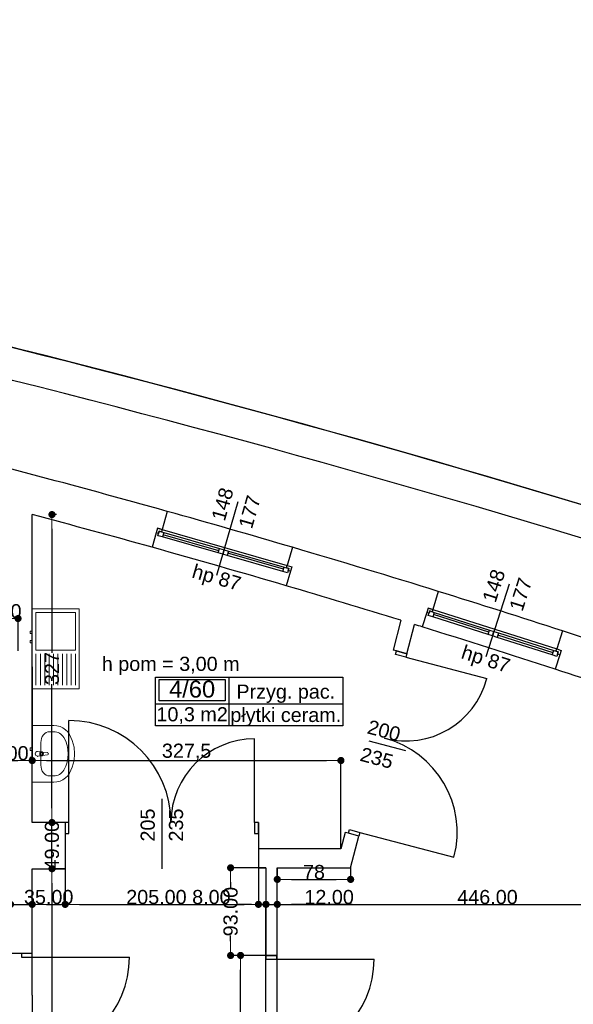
# Model space of a CAD drawing. Header units: millimetres. Extents: x -175445 to -20415, y -559200 to 231527.
# Tile 124 of 256: x -103991 to -98118, y -161699 to -151254. Entities that reach past the tile are written whole.
import ezdxf
from ezdxf.enums import TextEntityAlignment as Align

# ---------------------------------------------------------------- set-up
doc = ezdxf.new("R2010")
doc.units = ezdxf.units.MM
doc.header["$MEASUREMENT"] = 0
for name, color, linetype in [('Drzwi', 7, 'Continuous'), ('Obiekt', 7, 'Continuous'), ('Okno', 7, 'Continuous'), ('Strefa', 9, 'Continuous'), ('Strop', 7, 'Continuous'), ('Tekst', 7, 'Continuous'), ('Wymiary', 9, 'Continuous'), ('Ściana', 7, 'Continuous')]:
    doc.layers.add(name, color=color, linetype=linetype)
doc.styles.add('Arial', font='txt')
doc.styles.add('Times new roman', font='txt')
doc.dimstyles.new('GENERATED_STYLE__1', dxfattribs={"dimtxt": 150, "dimasz": 152, "dimexe": 0.18, "dimexo": 0, "dimgap": 0.09, "dimtad": 1, "dimtih": 1, "dimtoh": 1, "dimlfac": 0.1, "dimzin": 0, "dimdsep": 46, "dimtxsty": 'Arial', "dimblk": 'ARROWHEAD_11', "dimblk1": 'ARROWHEAD_11', "dimblk2": 'ARROWHEAD_11', "dimcen": 0.09, "dimclrd": 256, "dimclre": 256, "dimclrt": 256, "dimazin": 0, "dimtfac": 1, "dimtdec": 4, "dimtmove": 0, "dimatfit": 3, "dimfxl": 1, "dimtolj": 1, "dimtzin": 0, "dimarcsym": 0})
doc.dimstyles.new('GENERATED_STYLE__2', dxfattribs={"dimtxt": 150, "dimasz": 152, "dimexe": 0.18, "dimexo": 0, "dimgap": 0.09, "dimtad": 1, "dimlfac": 0.1, "dimzin": 0, "dimdsep": 46, "dimtxsty": 'Arial', "dimblk": 'ARROWHEAD_11', "dimblk1": 'ARROWHEAD_11', "dimblk2": 'ARROWHEAD_11', "dimcen": 0.09, "dimclrd": 256, "dimclre": 256, "dimclrt": 256, "dimazin": 0, "dimtfac": 1, "dimtdec": 4, "dimtmove": 0, "dimatfit": 3, "dimfxl": 1, "dimtolj": 1, "dimtzin": 0, "dimarcsym": 0})
doc.dimstyles.new('GENERATED_STYLE__3', dxfattribs={"dimtxt": 150, "dimasz": 152, "dimexe": 0.18, "dimexo": 0, "dimgap": 0.09, "dimtad": 1, "dimlfac": 0.1, "dimzin": 0, "dimdsep": 46, "dimtxsty": 'Arial', "dimblk": 'ARROWHEAD_11', "dimblk1": 'ARROWHEAD_11', "dimblk2": 'ARROWHEAD_11', "dimcen": 0.09, "dimclrd": 114, "dimclre": 114, "dimclrt": 114, "dimazin": 0, "dimtfac": 1, "dimtdec": 4, "dimtmove": 2, "dimatfit": 3, "dimfxl": 1, "dimtolj": 1, "dimtzin": 0, "dimarcsym": 0})

# ---------------------------------------------------------------- blocks, each defined once
blk = doc.blocks.new('Przyg. pac._4_60_60', base_point=(-101772, 36860))
at = {"layer": 'Strefa'}
for p, q in [((-102551, 37143), (-100564, 37143)), ((-102551, 36624), (-102551, 37143)), ((-102512, 37117), (-101811, 37117)), ((-102512, 36890), (-102512, 37117)), ((-101811, 37117), (-101811, 36890)), ((-101772, 37143), (-101772, 36624)), ((-100564, 37143), (-100564, 36624)), ((-101811, 36890), (-102512, 36890)), ((-102551, 36860), (-100564, 36860)), ((-100564, 36624), (-102551, 36624))]:
    blk.add_line(p, q, dxfattribs=at)
at = {"layer": 'Strefa', "style": 'Arial'}
for tag, height, p in [('ROOM_NUMBER', 180, (-102161, 37015)), ('ROOM_NAME', 150, (-101168, 36988)), ('ROOM_CALC_AREA', 150, (-102161, 36748)), ('floor_f', 150, (-101168, 36741))]:
    blk.add_attdef(tag, text='', height=height, dxfattribs=at).set_placement(p, align=Align.MIDDLE_CENTER)
blk = doc.blocks.new('ARROWHEAD_11')
at = {"color": 0, "linetype": 'Continuous', "lineweight": 0}
blk.add_line((0, 0), (-1, 0), dxfattribs=at)
at = {"color": 0, "linetype": 'Continuous', "lineweight": 0, "const_width": 0.25, "flags": 128}
blk.add_lwpolyline([(-0.125, 0, 1), (0.125, 0, 1)], format="xyb", close=True, dxfattribs=at)
blk = doc.blocks.new('*D1188')
at = {"layer": 'Defpoints', "color": 0}
for p in [(-103858, -160639), (-104088, -161601), (-103858, -161601)]:
    blk.add_point(p, dxfattribs=at)
at = {"layer": 'Wymiary', "lineweight": -2}
for p, q in [((-104900, -160639), (-104392, -160639)), ((-104392, -160639), (-104240, -160639)), ((-104088, -161601), (-104088, -160639)), ((-104088, -160639), (-103858, -160639)), ((-103858, -161601), (-103858, -160639)), ((-103706, -160639), (-103554, -160639))]:
    blk.add_line(p, q, dxfattribs=at)
at = {"layer": 'Wymiary', "lineweight": -2, "xscale": 152, "yscale": 152, "zscale": 152}
blk.add_blockref('ARROWHEAD_11', (-104088, -160639), dxfattribs=at)
at = {"layer": 'Wymiary', "lineweight": -2, "xscale": 152, "yscale": 152, "zscale": 152, "rotation": 180}
blk.add_blockref('ARROWHEAD_11', (-103858, -160639), dxfattribs=at)
at = {"layer": 'Wymiary', "lineweight": 13, "insert": (-104646, -160562), "char_height": 150, "attachment_point": 5, "style": 'Arial'}
blk.add_mtext('\\A1;23.00', dxfattribs=at)
blk = doc.blocks.new('*D1189')
at = {"layer": 'Defpoints', "color": 0}
for p in [(-103508, -160261), (-103508, -160639), (-103858, -161601)]:
    blk.add_point(p, dxfattribs=at)
at = {"layer": 'Wymiary', "lineweight": -2}
for p, q in [((-103508, -160261), (-103508, -160639)), ((-103858, -161601), (-103858, -160639)), ((-103706, -160639), (-103660, -160639))]:
    blk.add_line(p, q, dxfattribs=at)
at = {"layer": 'Wymiary', "lineweight": -2, "xscale": 152, "yscale": 152, "zscale": 152, "rotation": 180}
blk.add_blockref('ARROWHEAD_11', (-103858, -160639), dxfattribs=at)
at = {"layer": 'Wymiary', "lineweight": -2, "xscale": 152, "yscale": 152, "zscale": 152}
blk.add_blockref('ARROWHEAD_11', (-103508, -160639), dxfattribs=at)
at = {"layer": 'Wymiary', "lineweight": 13, "insert": (-103683, -160562), "char_height": 150, "attachment_point": 5, "style": 'Arial'}
blk.add_mtext('\\A1;35.00', dxfattribs=at)
blk = doc.blocks.new('*D1190')
at = {"layer": 'Defpoints', "color": 0}
for p in [(-103508, -160261), (-101458, -160251), (-101458, -160639)]:
    blk.add_point(p, dxfattribs=at)
at = {"layer": 'Wymiary', "lineweight": -2}
for p, q in [((-103508, -160261), (-103508, -160639)), ((-101458, -160251), (-101458, -160639)), ((-103356, -160639), (-101610, -160639))]:
    blk.add_line(p, q, dxfattribs=at)
at = {"layer": 'Wymiary', "lineweight": -2, "xscale": 152, "yscale": 152, "zscale": 152, "rotation": 180}
blk.add_blockref('ARROWHEAD_11', (-103508, -160639), dxfattribs=at)
at = {"layer": 'Wymiary', "lineweight": -2, "xscale": 152, "yscale": 152, "zscale": 152}
blk.add_blockref('ARROWHEAD_11', (-101458, -160639), dxfattribs=at)
at = {"layer": 'Wymiary', "lineweight": 13, "insert": (-102540, -160562), "char_height": 150, "attachment_point": 5, "style": 'Arial'}
blk.add_mtext('\\A1;205.00', dxfattribs=at)
blk = doc.blocks.new('*D1191')
at = {"layer": 'Defpoints', "color": 0}
for p in [(-101458, -160251), (-101378, -160639), (-101378, -169611)]:
    blk.add_point(p, dxfattribs=at)
at = {"layer": 'Wymiary', "lineweight": -2}
for p, q in [((-101458, -160251), (-101458, -160639)), ((-102151, -160639), (-101762, -160639)), ((-101762, -160639), (-101610, -160639)), ((-101458, -160639), (-101378, -160639)), ((-101378, -169611), (-101378, -160639)), ((-101226, -160639), (-101074, -160639))]:
    blk.add_line(p, q, dxfattribs=at)
at = {"layer": 'Wymiary', "lineweight": -2, "xscale": 152, "yscale": 152, "zscale": 152}
blk.add_blockref('ARROWHEAD_11', (-101458, -160639), dxfattribs=at)
at = {"layer": 'Wymiary', "lineweight": -2, "xscale": 152, "yscale": 152, "zscale": 152, "rotation": 180}
blk.add_blockref('ARROWHEAD_11', (-101378, -160639), dxfattribs=at)
at = {"layer": 'Wymiary', "lineweight": 13, "insert": (-101957, -160562), "char_height": 150, "attachment_point": 5, "style": 'Arial'}
blk.add_mtext('\\A1;8.00', dxfattribs=at)
blk = doc.blocks.new('*D1192')
at = {"layer": 'Defpoints', "color": 0}
for p in [(-101258, -160639), (-101378, -169611), (-101258, -169611)]:
    blk.add_point(p, dxfattribs=at)
at = {"layer": 'Wymiary', "lineweight": -2}
for p, q in [((-101530, -160639), (-101682, -160639)), ((-101378, -169611), (-101378, -160639)), ((-101378, -160639), (-101258, -160639)), ((-101258, -169611), (-101258, -160639)), ((-100954, -160639), (-101106, -160639)), ((-100462, -160639), (-100954, -160639))]:
    blk.add_line(p, q, dxfattribs=at)
at = {"layer": 'Wymiary', "lineweight": -2, "xscale": 152, "yscale": 152, "zscale": 152}
blk.add_blockref('ARROWHEAD_11', (-101378, -160639), dxfattribs=at)
at = {"layer": 'Wymiary', "lineweight": -2, "xscale": 152, "yscale": 152, "zscale": 152, "rotation": 180}
blk.add_blockref('ARROWHEAD_11', (-101258, -160639), dxfattribs=at)
at = {"layer": 'Wymiary', "lineweight": 13, "insert": (-100708, -160562), "char_height": 150, "attachment_point": 5, "style": 'Arial'}
blk.add_mtext('\\A1;12.00', dxfattribs=at)
blk = doc.blocks.new('*D1193')
at = {"layer": 'Defpoints', "color": 0}
for p in [(-96798, -160639), (-96798, -160666), (-101258, -169611)]:
    blk.add_point(p, dxfattribs=at)
at = {"layer": 'Wymiary', "lineweight": -2}
for p, q in [((-101258, -169611), (-101258, -160639)), ((-101106, -160639), (-96950, -160639)), ((-96798, -160666), (-96798, -160639))]:
    blk.add_line(p, q, dxfattribs=at)
at = {"layer": 'Wymiary', "lineweight": -2, "xscale": 152, "yscale": 152, "zscale": 152, "rotation": 180}
blk.add_blockref('ARROWHEAD_11', (-101258, -160639), dxfattribs=at)
at = {"layer": 'Wymiary', "lineweight": -2, "xscale": 152, "yscale": 152, "zscale": 152}
blk.add_blockref('ARROWHEAD_11', (-96798, -160639), dxfattribs=at)
at = {"layer": 'Wymiary', "lineweight": 13, "insert": (-99028, -160562), "char_height": 150, "attachment_point": 5, "style": 'Arial'}
blk.add_mtext('\\A1;446.00', dxfattribs=at)
blk = doc.blocks.new('*D1225')
at = {"layer": 'Defpoints', "color": 0}
for p in [(-104088, -161601), (-103858, -161601), (-103858, -162975)]:
    blk.add_point(p, dxfattribs=at)
at = {"layer": 'Wymiary', "lineweight": -2}
for p, q in [((-104088, -161601), (-104088, -162976)), ((-103858, -161601), (-103858, -162976)), ((-104900, -162975), (-104392, -162975)), ((-104392, -162975), (-104240, -162975)), ((-104088, -162975), (-103858, -162975)), ((-103706, -162975), (-103554, -162975))]:
    blk.add_line(p, q, dxfattribs=at)
at = {"layer": 'Wymiary', "lineweight": -2, "xscale": 152, "yscale": 152, "zscale": 152}
blk.add_blockref('ARROWHEAD_11', (-104088, -162975), dxfattribs=at)
at = {"layer": 'Wymiary', "lineweight": -2, "xscale": 152, "yscale": 152, "zscale": 152, "rotation": 180}
blk.add_blockref('ARROWHEAD_11', (-103858, -162975), dxfattribs=at)
at = {"layer": 'Wymiary', "lineweight": 13, "insert": (-104646, -162899), "char_height": 150, "attachment_point": 5, "style": 'Arial'}
blk.add_mtext('\\A1;23.00', dxfattribs=at)
blk = doc.blocks.new('*D1226')
at = {"layer": 'Defpoints', "color": 0}
for p in [(-103858, -161601), (-101378, -162975), (-101378, -169611)]:
    blk.add_point(p, dxfattribs=at)
at = {"layer": 'Wymiary', "lineweight": -2}
for p, q in [((-103858, -161601), (-103858, -162976)), ((-103706, -162975), (-101530, -162975)), ((-101378, -169611), (-101378, -162975))]:
    blk.add_line(p, q, dxfattribs=at)
at = {"layer": 'Wymiary', "lineweight": -2, "xscale": 152, "yscale": 152, "zscale": 152, "rotation": 180}
blk.add_blockref('ARROWHEAD_11', (-103858, -162975), dxfattribs=at)
at = {"layer": 'Wymiary', "lineweight": -2, "xscale": 152, "yscale": 152, "zscale": 152}
blk.add_blockref('ARROWHEAD_11', (-101378, -162975), dxfattribs=at)
at = {"layer": 'Wymiary', "lineweight": 13, "insert": (-102732, -162899), "char_height": 150, "attachment_point": 5, "style": 'Arial'}
blk.add_mtext('\\A1;248.00', dxfattribs=at)
blk = doc.blocks.new('*D1334')
at = {"layer": 'Defpoints', "color": 0}
for p in [(-103858, -158118), (-104458, -158996), (-103858, -159113)]:
    blk.add_point(p, dxfattribs=at)
at = {"layer": 'Wymiary', "lineweight": -2}
for p, q in [((-103858, -158118), (-103858, -159113)), ((-104458, -158996), (-104458, -159113)), ((-104306, -159113), (-104010, -159113))]:
    blk.add_line(p, q, dxfattribs=at)
at = {"layer": 'Wymiary', "lineweight": -2, "xscale": 152, "yscale": 152, "zscale": 152, "rotation": 180}
blk.add_blockref('ARROWHEAD_11', (-104458, -159113), dxfattribs=at)
at = {"layer": 'Wymiary', "lineweight": -2, "xscale": 152, "yscale": 152, "zscale": 152}
blk.add_blockref('ARROWHEAD_11', (-103858, -159113), dxfattribs=at)
at = {"layer": 'Wymiary', "lineweight": 13, "insert": (-104158, -159036), "char_height": 150, "attachment_point": 5, "style": 'Arial'}
blk.add_mtext('\\A1;60.00', dxfattribs=at)
blk = doc.blocks.new('*D1335')
at = {"layer": 'Defpoints', "color": 0}
for p in [(-103858, -158118), (-100583, -159113), (-100583, -160051)]:
    blk.add_point(p, dxfattribs=at)
at = {"layer": 'Wymiary', "lineweight": -2}
for p, q in [((-103858, -158118), (-103858, -159113)), ((-103706, -159113), (-100735, -159113)), ((-100583, -160051), (-100583, -159113))]:
    blk.add_line(p, q, dxfattribs=at)
at = {"layer": 'Wymiary', "lineweight": -2, "xscale": 152, "yscale": 152, "zscale": 152, "rotation": 180}
blk.add_blockref('ARROWHEAD_11', (-103858, -159113), dxfattribs=at)
at = {"layer": 'Wymiary', "lineweight": -2, "xscale": 152, "yscale": 152, "zscale": 152}
blk.add_blockref('ARROWHEAD_11', (-100583, -159113), dxfattribs=at)
at = {"layer": 'Wymiary', "lineweight": 13, "insert": (-102220, -159023), "char_height": 150, "attachment_point": 5, "style": 'Arial'}
blk.add_mtext('\\A1;327,5', dxfattribs=at)
blk = doc.blocks.new('*D1336')
at = {"layer": 'Defpoints', "color": 0}
for p in [(-104008, -157607), (-104458, -157951), (-104008, -157951)]:
    blk.add_point(p, dxfattribs=at)
at = {"layer": 'Wymiary', "lineweight": -2}
for p, q in [((-104458, -157951), (-104458, -157607)), ((-104306, -157607), (-104160, -157607)), ((-104008, -157951), (-104008, -157607))]:
    blk.add_line(p, q, dxfattribs=at)
at = {"layer": 'Wymiary', "lineweight": -2, "xscale": 152, "yscale": 152, "zscale": 152, "rotation": 180}
blk.add_blockref('ARROWHEAD_11', (-104458, -157607), dxfattribs=at)
at = {"layer": 'Wymiary', "lineweight": -2, "xscale": 152, "yscale": 152, "zscale": 152}
blk.add_blockref('ARROWHEAD_11', (-104008, -157607), dxfattribs=at)
at = {"layer": 'Wymiary', "lineweight": 13, "insert": (-104233, -157530), "char_height": 150, "attachment_point": 5, "style": 'Arial'}
blk.add_mtext('\\A1;45.00', dxfattribs=at)
blk = doc.blocks.new('*D1389')
at = {"layer": 'Defpoints', "color": 0}
for p in [(-101258, -160251), (-100480, -160251), (-100480, -160374)]:
    blk.add_point(p, dxfattribs=at)
at = {"layer": 'Wymiary', "lineweight": -2}
for p, q in [((-101258, -160251), (-101258, -160374)), ((-100480, -160251), (-100480, -160374)), ((-101106, -160374), (-100632, -160374))]:
    blk.add_line(p, q, dxfattribs=at)
at = {"layer": 'Wymiary', "lineweight": -2, "xscale": 152, "yscale": 152, "zscale": 152, "rotation": 180}
blk.add_blockref('ARROWHEAD_11', (-101258, -160374), dxfattribs=at)
at = {"layer": 'Wymiary', "lineweight": -2, "xscale": 152, "yscale": 152, "zscale": 152}
blk.add_blockref('ARROWHEAD_11', (-100480, -160374), dxfattribs=at)
at = {"layer": 'Wymiary', "lineweight": 13, "insert": (-100869, -160297), "char_height": 150, "attachment_point": 5, "style": 'Arial'}
blk.add_mtext('\\A1;78', dxfattribs=at)
blk = doc.blocks.new('*D1490')
at = {"layer": 'Defpoints', "color": 0}
for p in [(-101648, -161181), (-101378, -161181), (-101378, -163181)]:
    blk.add_point(p, dxfattribs=at)
at = {"layer": 'Wymiary', "color": 114, "lineweight": -2}
for p, q in [((-101378, -161181), (-101648, -161181)), ((-101648, -163029), (-101648, -161333)), ((-101378, -163181), (-101648, -163181))]:
    blk.add_line(p, q, dxfattribs=at)
at = {"layer": 'Wymiary', "color": 114, "lineweight": -2, "xscale": 152, "yscale": 152, "zscale": 152}
for p, rotation in [((-101648, -161181), 90), ((-101648, -163181), 270)]:
    blk.add_blockref('ARROWHEAD_11', p, dxfattribs=dict(at, rotation=rotation))
at = {"layer": 'Wymiary', "color": 114, "lineweight": 13, "insert": (-101753, -162557), "char_height": 150, "attachment_point": 5, "rotation": 90, "style": 'Arial'}
blk.add_mtext('\\A1;200.00', dxfattribs=at)
blk = doc.blocks.new('*D1491')
at = {"layer": 'Defpoints', "color": 0}
for p in [(-101753, -160251), (-101378, -160251), (-101378, -161181)]:
    blk.add_point(p, dxfattribs=at)
at = {"layer": 'Wymiary', "lineweight": -2}
for p, q in [((-101378, -160251), (-101753, -160251)), ((-101753, -160403), (-101753, -160463)), ((-101753, -161029), (-101753, -160969)), ((-101378, -161181), (-101753, -161181))]:
    blk.add_line(p, q, dxfattribs=at)
at = {"layer": 'Wymiary', "lineweight": -2, "xscale": 152, "yscale": 152, "zscale": 152}
for p, rotation in [((-101753, -160251), 90), ((-101753, -161181), 270)]:
    blk.add_blockref('ARROWHEAD_11', p, dxfattribs=dict(at, rotation=rotation))
at = {"layer": 'Wymiary', "lineweight": 13, "insert": (-101753, -160716), "char_height": 150, "attachment_point": 5, "rotation": 90, "style": 'Arial'}
blk.add_mtext('\\A1;93.00', dxfattribs=at)
blk = doc.blocks.new('*D1672')
at = {"layer": 'Defpoints', "color": 0}
for p in [(-103648, -160261), (-103508, -160261), (-103858, -164161)]:
    blk.add_point(p, dxfattribs=at)
at = {"layer": 'Wymiary', "lineweight": -2}
for p, q in [((-103508, -160261), (-103648, -160261)), ((-103648, -160413), (-103648, -161899)), ((-103648, -164009), (-103648, -162522)), ((-103858, -164161), (-103647, -164161))]:
    blk.add_line(p, q, dxfattribs=at)
at = {"layer": 'Wymiary', "lineweight": -2, "xscale": 152, "yscale": 152, "zscale": 152}
for p, rotation in [((-103648, -160261), 90), ((-103648, -164161), 270)]:
    blk.add_blockref('ARROWHEAD_11', p, dxfattribs=dict(at, rotation=rotation))
at = {"layer": 'Wymiary', "lineweight": 13, "insert": (-103648, -162211), "char_height": 150, "attachment_point": 5, "rotation": 90, "style": 'Arial'}
blk.add_mtext('\\A1;390.00', dxfattribs=at)
blk = doc.blocks.new('*D1673')
at = {"layer": 'Defpoints', "color": 0}
for p in [(-103648, -159771), (-103508, -159771), (-103508, -160261)]:
    blk.add_point(p, dxfattribs=at)
at = {"layer": 'Wymiary', "lineweight": -2}
for p, q in [((-103648, -159619), (-103648, -159467)), ((-103508, -159771), (-103648, -159771)), ((-103648, -160261), (-103648, -159771)), ((-103508, -160261), (-103648, -160261)), ((-103648, -160413), (-103648, -160565))]:
    blk.add_line(p, q, dxfattribs=at)
at = {"layer": 'Wymiary', "lineweight": -2, "xscale": 152, "yscale": 152, "zscale": 152}
for p, rotation in [((-103648, -159771), 270), ((-103648, -160261), 90)]:
    blk.add_blockref('ARROWHEAD_11', p, dxfattribs=dict(at, rotation=rotation))
at = {"layer": 'Wymiary', "lineweight": 13, "insert": (-103648, -160016), "char_height": 150, "attachment_point": 5, "rotation": 90, "style": 'Arial'}
blk.add_mtext('\\A1;49.00', dxfattribs=at)
blk = doc.blocks.new('*D1674')
at = {"layer": 'Defpoints', "color": 0}
for p in [(-103648, -156504), (-103600, -156504), (-103508, -159771)]:
    blk.add_point(p, dxfattribs=at)
at = {"layer": 'Wymiary', "lineweight": -2}
for p, q in [((-103600, -156504), (-103648, -156504)), ((-103648, -156656), (-103648, -157972)), ((-103648, -159619), (-103648, -158303)), ((-103508, -159771), (-103648, -159771))]:
    blk.add_line(p, q, dxfattribs=at)
at = {"layer": 'Wymiary', "lineweight": -2, "xscale": 152, "yscale": 152, "zscale": 152}
for p, rotation in [((-103648, -156504), 90), ((-103648, -159771), 270)]:
    blk.add_blockref('ARROWHEAD_11', p, dxfattribs=dict(at, rotation=rotation))
at = {"layer": 'Wymiary', "lineweight": 13, "insert": (-103648, -158137), "char_height": 150, "attachment_point": 5, "rotation": 90, "style": 'Arial'}
blk.add_mtext('\\A1;327', dxfattribs=at)

msp = doc.modelspace()

# ---------------------------------------------------------------- linework, layer by layer
at = {"layer": 'Drzwi', "color": 253}
for p, q in [((-100005.232, -157989.009), (-99995.074, -157950.321)), ((-99894.002, -158018.214), (-100005.232, -157989.009)), ((-99995.074, -157950.321), (-99883.844, -157979.525)), ((-99883.844, -157979.525), (-99995.074, -157950.321)), ((-99883.844, -157979.525), (-99894.002, -158018.214)), ((-99894.002, -158018.214), (-99035.113, -158243.722)), ((-103468.019, -159770.636), (-103468.019, -158688.636)), ((-101498.019, -159770.636), (-101498.019, -158882.636)), ((-103468.019, -159770.636), (-103508.019, -159770.636)), ((-103508.019, -159770.636), (-103508.019, -159885.636)), ((-103508.019, -159770.636), (-103508.019, -159885.636)), ((-103468.019, -159885.636), (-103468.019, -159770.636)), ((-101458.019, -159770.636), (-101498.019, -159770.636)), ((-101498.019, -159770.636), (-101498.019, -159885.636)), ((-101458.019, -159885.636), (-101458.019, -159770.636)), ((-101458.019, -159770.636), (-101458.019, -159885.636)), ((-103508.019, -159885.636), (-103468.019, -159885.636)), ((-101498.019, -159885.636), (-101458.019, -159885.636)), ((-100502.975, -159884.755), (-100492.817, -159846.066)), ((-100391.745, -159913.959), (-100502.975, -159884.755)), ((-100391.745, -159913.959), (-100502.975, -159884.755)), ((-100492.817, -159846.066), (-100381.587, -159875.271)), ((-100381.587, -159875.271), (-100391.745, -159913.959)), ((-100381.587, -159875.271), (-99383.419, -160137.348)), ((-103973.019, -161160.636), (-103973.019, -161200.636)), ((-103858.019, -161160.636), (-103973.019, -161160.636)), ((-103858.019, -161160.636), (-103973.019, -161160.636)), ((-103858.019, -161200.636), (-103858.019, -161160.636)), ((-103973.019, -161200.636), (-103858.019, -161200.636)), ((-103858.019, -161200.636), (-102826.019, -161200.636)), ((-101378.019, -161180.636), (-101378.019, -161220.636)), ((-101263.019, -161180.636), (-101378.019, -161180.636)), ((-101378.019, -161180.636), (-101263.019, -161180.636)), ((-101378.019, -161220.636), (-101263.019, -161220.636)), ((-101263.019, -161220.636), (-101263.019, -161180.636)), ((-101263.019, -161220.636), (-100231.019, -161220.636))]:
    msp.add_line(p, q, dxfattribs=at)
for centre, radius, start, end in [((-99894.002, -158018.214), 888, 255.2885832, 345.2885832), ((-103468.019, -159770.636), 1082, 0, 90), ((-101498.019, -159770.636), 888, 90, 180), ((-100381.587, -159875.271), 1032, 345.2885832, 75.2885832), ((-103858.019, -161200.636), 1032, 270, 0), ((-101263.019, -161220.636), 1032, 270, 0)]:
    msp.add_arc(centre, radius, start, end, dxfattribs=at)
at = {"layer": 'Obiekt', "color": 253}
for p, q in [((-101677.69, -156369.976), (-101901.109, -157148.555)), ((-98799.171, -157240.821), (-99044.808, -158012.677)), ((-99894.657, -159010.58), (-100282.877, -158908.65)), ((-102483.019, -159519.258), (-102483.019, -160260.636))]:
    msp.add_line(p, q, dxfattribs=at)
at = {"layer": 'Obiekt', "color": 253, "lineweight": 5}
for p, q in [((-103858.019, -157927.803), (-103858.019, -157502.803)), ((-103858.019, -157502.803), (-103358.019, -157502.803)), ((-103358.019, -157502.803), (-103358.019, -158352.803)), ((-103818.019, -157542.803), (-103398.019, -157542.803)), ((-103818.019, -157742.803), (-103818.019, -157542.803)), ((-103398.019, -157542.803), (-103398.019, -157942.803)), ((-103878.019, -157739.303), (-103858.019, -157739.303)), ((-103878.019, -157766.303), (-103878.019, -157739.303)), ((-103858.019, -157766.303), (-103878.019, -157766.303)), ((-103858.019, -157739.303), (-103858.019, -157766.303)), ((-103818.019, -157942.803), (-103818.019, -157742.803)), ((-103878.019, -157839.303), (-103858.019, -157839.303)), ((-103878.019, -157866.303), (-103878.019, -157839.303)), ((-103858.019, -157866.303), (-103878.019, -157866.303)), ((-103858.019, -157839.303), (-103858.019, -157866.303)), ((-103858.019, -158352.803), (-103858.019, -157927.803)), ((-103398.019, -157942.803), (-103818.019, -157942.803)), ((-103818.019, -157982.803), (-103818.019, -158312.803)), ((-103771.352, -157982.803), (-103771.352, -158312.803)), ((-103724.685, -157982.803), (-103724.685, -158312.803)), ((-103678.019, -157982.803), (-103678.019, -158312.803)), ((-103631.352, -157982.803), (-103631.352, -158312.803)), ((-103584.685, -157982.803), (-103584.685, -158312.803)), ((-103538.019, -157982.803), (-103538.019, -158312.803)), ((-103491.352, -157982.803), (-103491.352, -158312.803)), ((-103444.685, -157982.803), (-103444.685, -158312.803)), ((-103398.019, -157982.803), (-103398.019, -158312.803)), ((-103358.019, -158352.803), (-103858.019, -158352.803)), ((-103628.928, -158741.908), (-103858.019, -158741.908)), ((-103858.019, -158741.908), (-103858.019, -159341.908)), ((-103595.206, -158744.803), (-103628.928, -158741.908)), ((-103562.562, -158753.395), (-103595.206, -158744.803)), ((-103532.038, -158767.409), (-103562.562, -158753.395)), ((-103674.746, -158807.125), (-103628.928, -158807.125)), ((-103504.612, -158786.399), (-103532.038, -158767.409)), ((-103481.158, -158809.756), (-103504.612, -158786.399)), ((-103462.428, -158836.734), (-103481.158, -158809.756)), ((-103432.487, -158901.926), (-103462.428, -158836.734)), ((-103765.701, -158923.082), (-103765.701, -159160.734)), ((-103414.188, -158970.946), (-103432.487, -158901.926)), ((-103408.032, -159041.908), (-103414.188, -158970.946)), ((-103858.019, -158978.408), (-103878.019, -158978.408)), ((-103878.019, -158978.408), (-103878.019, -159005.408)), ((-103878.019, -159005.408), (-103858.019, -159005.408)), ((-103858.019, -159078.408), (-103878.019, -159078.408)), ((-103878.019, -159078.408), (-103878.019, -159105.408)), ((-103858.019, -159005.408), (-103858.019, -158978.408)), ((-103858.019, -159105.408), (-103858.019, -159078.408)), ((-103758.748, -159020.908), (-103800.701, -159016.908)), ((-103800.701, -159066.908), (-103758.748, -159062.908)), ((-103775.79, -159028.308), (-103760.92, -159028.308)), ((-103775.79, -159055.508), (-103775.79, -159028.308)), ((-103760.92, -159055.508), (-103775.79, -159055.508)), ((-103696.301, -159030.808), (-103749.234, -159024.178)), ((-103749.234, -159059.638), (-103696.301, -159053.008)), ((-103414.188, -159112.869), (-103408.032, -159041.908)), ((-103878.019, -159105.408), (-103858.019, -159105.408)), ((-103462.428, -159247.082), (-103432.487, -159181.89)), ((-103432.487, -159181.89), (-103414.188, -159112.869)), ((-103674.746, -159276.69), (-103628.928, -159276.69)), ((-103504.612, -159297.417), (-103481.158, -159274.06)), ((-103481.158, -159274.06), (-103462.428, -159247.082)), ((-103858.019, -159341.908), (-103628.928, -159341.908)), ((-103628.928, -159341.908), (-103595.206, -159339.013)), ((-103595.206, -159339.013), (-103562.562, -159330.421)), ((-103562.562, -159330.421), (-103532.038, -159316.406)), ((-103532.038, -159316.406), (-103504.612, -159297.417))]:
    msp.add_line(p, q, dxfattribs=at)
for centre, radius, start, end in [((-103800.701, -159041.908), 25, 90, 270), ((-103760.92, -159041.908), 13.6, 270, 90), ((-103760.648, -159041.908), 21.086, 57.2289746, 84.8303928), ((-103760.648, -159041.908), 21.086, 275.1696072, 302.7710254), ((-103760.648, -159041.908), 21.086, 302.7710254, 57.2289746), ((-103697.691, -159041.908), 11.187, 277.1389248, 82.8610752)]:
    msp.add_arc(centre, radius, start, end, dxfattribs=at)
for centre, major_axis, ratio, start_param, end_param in [((-103674.746, -158923.212), (0, 116.066), 0.783645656, 0, 1.570796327), ((-103628.928, -158923.056), (121.2, 0), 0.956521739, 0.496974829, 1.570796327), ((-103858.019, -159041.908), (381.818, 0), 0.956521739, 5.786210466, 6.780160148), ((-103674.746, -159160.604), (0, 116.066), 0.783645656, 1.570796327, 3.141592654), ((-103628.928, -159160.76), (121.2, 0), 0.956521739, 4.71238898, 5.786210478)]:
    msp.add_ellipse(centre, major_axis=major_axis, ratio=ratio, start_param=start_param, end_param=end_param, dxfattribs=at)
for p in [(-103800.701, -159066.908), (-103758.748, -159020.908), (-103749.234, -159059.638), (-103696.301, -159030.808)]:
    msp.add_point(p, dxfattribs=at)
at = {"layer": 'Okno', "color": 253}
for p, q in [((-102527.961, -156648.891), (-102541.411, -156697.049)), ((-102527.62, -156648.989), (-102541.411, -156697.049)), ((-102527.961, -156648.891), (-102479.56, -156662.78)), ((-102479.991, -156662.656), (-102527.961, -156648.891)), ((-102479.56, -156662.78), (-102486.455, -156686.81)), ((-102479.56, -156662.78), (-101816.326, -156853.1)), ((-102517.381, -156703.945), (-102541.411, -156697.049)), ((-102524.277, -156727.975), (-102510.486, -156679.915)), ((-102476.216, -156741.766), (-102524.277, -156727.975)), ((-102510.486, -156679.915), (-102517.381, -156703.945)), ((-102486.455, -156686.81), (-102510.486, -156679.915)), ((-102510.486, -156679.915), (-102462.425, -156693.706)), ((-102462.425, -156693.706), (-102476.216, -156741.766)), ((-101885.074, -156911.399), (-102476.216, -156741.766)), ((-101885.074, -156911.399), (-102476.216, -156741.766)), ((-101878.178, -156887.369), (-102469.321, -156717.736)), ((-102462.425, -156693.706), (-101871.282, -156863.339)), ((-101885.074, -156911.399), (-101871.282, -156863.339)), ((-101871.282, -156863.339), (-101823.222, -156877.13)), ((-101837.013, -156925.191), (-101823.222, -156877.13)), ((-101823.222, -156877.13), (-101837.013, -156925.191)), ((-101823.222, -156877.13), (-101775.162, -156890.922)), ((-101816.326, -156853.1), (-101153.093, -157043.42)), ((-101837.013, -156925.191), (-101885.074, -156911.399)), ((-101788.953, -156938.982), (-101837.013, -156925.191)), ((-101775.162, -156890.922), (-101788.953, -156938.982)), ((-101197.81, -157108.615), (-101788.953, -156938.982)), ((-101197.81, -157108.615), (-101788.953, -156938.982)), ((-101190.915, -157084.585), (-101782.057, -156914.952)), ((-101775.162, -156890.922), (-101184.019, -157060.555)), ((-101197.81, -157108.615), (-101184.019, -157060.555)), ((-101184.019, -157060.555), (-101135.959, -157074.346)), ((-101159.989, -157067.45), (-101153.093, -157043.42)), ((-101135.959, -157074.346), (-101159.989, -157067.45)), ((-101153.093, -157043.42), (-101104.692, -157057.309)), ((-101152.662, -157043.544), (-101104.692, -157057.309)), ((-101135.959, -157074.346), (-101149.75, -157122.406)), ((-101142.854, -157098.376), (-101135.959, -157074.346)), ((-101105.033, -157057.211), (-101118.824, -157105.272)), ((-101104.692, -157057.309), (-101118.824, -157105.272)), ((-101149.75, -157122.406), (-101197.81, -157108.615)), ((-101118.824, -157105.272), (-101142.854, -157098.376)), ((-99657.084, -157495.257), (-99671.909, -157543.01)), ((-99656.746, -157495.364), (-99671.909, -157543.01)), ((-99657.084, -157495.257), (-99609.101, -157510.527)), ((-99609.529, -157510.391), (-99657.084, -157495.257)), ((-99609.101, -157510.527), (-99616.682, -157534.35)), ((-99609.101, -157510.527), (-98951.593, -157719.774)), ((-99648.086, -157550.591), (-99671.909, -157543.01)), ((-99655.668, -157574.414), (-99640.505, -157526.769)), ((-99608.022, -157589.577), (-99655.668, -157574.414)), ((-99640.505, -157526.769), (-99648.086, -157550.591)), ((-99616.682, -157534.35), (-99640.505, -157526.769)), ((-99640.505, -157526.769), (-99592.859, -157541.931)), ((-99592.859, -157541.931), (-99608.022, -157589.577)), ((-99021.983, -157776.079), (-99608.022, -157589.577)), ((-99021.983, -157776.079), (-99608.022, -157589.577)), ((-99014.402, -157752.256), (-99600.441, -157565.754)), ((-99592.859, -157541.931), (-99006.82, -157728.434)), ((-98951.593, -157719.774), (-98294.086, -157929.02)), ((-99021.983, -157776.079), (-99006.82, -157728.434)), ((-98974.338, -157791.242), (-99021.983, -157776.079)), ((-99006.82, -157728.434), (-98959.175, -157743.596)), ((-98974.338, -157791.242), (-98959.175, -157743.596)), ((-98959.175, -157743.596), (-98974.338, -157791.242)), ((-98926.692, -157806.405), (-98974.338, -157791.242)), ((-98959.175, -157743.596), (-98911.529, -157758.759)), ((-98911.529, -157758.759), (-98926.692, -157806.405)), ((-98340.653, -157992.907), (-98926.692, -157806.405)), ((-98340.653, -157992.907), (-98926.692, -157806.405)), ((-98333.072, -157969.084), (-98919.111, -157782.582)), ((-98911.529, -157758.759), (-98325.49, -157945.261)), ((-98301.667, -157952.843), (-98294.086, -157929.02)), ((-98294.086, -157929.02), (-98246.103, -157944.29)), ((-98293.658, -157929.156), (-98246.103, -157944.29)), ((-98340.653, -157992.907), (-98325.49, -157945.261)), ((-98293.008, -158008.07), (-98340.653, -157992.907)), ((-98325.49, -157945.261), (-98277.845, -157960.424)), ((-98277.845, -157960.424), (-98301.667, -157952.843)), ((-98277.845, -157960.424), (-98293.008, -158008.07)), ((-98285.426, -157984.247), (-98277.845, -157960.424)), ((-98261.603, -157991.828), (-98285.426, -157984.247)), ((-98246.441, -157944.183), (-98261.603, -157991.828)), ((-98246.103, -157944.29), (-98261.603, -157991.828))]:
    msp.add_line(p, q, dxfattribs=at)
for radius, start, end in [(104642.008, 73.60997827, 74.36753218), (104232.008, 73.58260122, 74.39490922), (104642.008, 71.96797392, 72.72552782), (104232.008, 71.94059687, 72.75290487)]:
    msp.add_arc((-130623.425, -257241.03), radius, start, end, dxfattribs=at)
at = {"layer": 'Strop', "color": 253, "flags": 128}
msp.add_lwpolyline([(-125806.601, -151285.909, -0.017918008), (-118229.318, -152004.441, -0.007769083), (-114963.359, -152484.403), (-114963.364, -152484.434, -0.034912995), (-97147.904, -156667.71, -0.03139835), (-83179.127, -161981.022, -0.003589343), (-81600.813, -162721.346, -0.015549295), (-75154.286, -166178.424, -0.0168287), (-67557.968, -170885.339), (-67557.968, -174624.675), (-74808.018, -174624.675), (-74808.018, -179320.636), (-96528.019, -179320.636), (-96528.019, -180730.636), (-140258.019, -180730.636)], format="xyb", dxfattribs=at)
at = {"layer": 'Ściana', "color": 253}
for p, q in [((-102426.007, -156469.728), (-102479.991, -156662.656)), ((-102527.961, -156648.891), (-102541.411, -156697.049)), ((-102479.991, -156662.656), (-102527.961, -156648.891)), ((-102541.411, -156697.049), (-102584.453, -156851.153)), ((-101096.131, -156851.346), (-101152.662, -157043.544)), ((-101152.662, -157043.544), (-101104.692, -157057.309)), ((-101104.692, -157057.309), (-101118.824, -157105.272)), ((-101118.824, -157105.272), (-101164.046, -157258.75)), ((-99550.038, -157319.088), (-99609.529, -157510.391)), ((-99657.084, -157495.257), (-99671.909, -157543.01)), ((-99609.529, -157510.391), (-99657.084, -157495.257)), ((-99671.909, -157543.01), (-99719.348, -157695.817)), ((-98231.644, -157738.657), (-98293.658, -157929.156)), ((-98293.658, -157929.156), (-98246.103, -157944.29)), ((-99995.074, -157950.321), (-100028.926, -157941.432)), ((-99883.844, -157979.525), (-99995.074, -157950.321)), ((-98261.603, -157991.828), (-98311.204, -158143.947)), ((-98246.103, -157944.29), (-98261.603, -157991.828)), ((-103508.019, -159770.636), (-103508.019, -159885.636)), ((-101458.019, -159770.636), (-101458.019, -159885.636)), ((-103508.019, -159885.636), (-103508.019, -160260.636)), ((-101458.019, -159885.636), (-101458.019, -160260.636)), ((-100502.975, -159884.755), (-100536.827, -159875.867)), ((-100391.745, -159913.959), (-100502.975, -159884.755)), ((-103973.019, -161160.636), (-104088.019, -161160.636)), ((-103858.019, -161160.636), (-103973.019, -161160.636)), ((-101378.019, -161180.636), (-101263.019, -161180.636)), ((-101263.019, -161180.636), (-101258.019, -161180.636))]:
    msp.add_line(p, q, dxfattribs=at)
at = {"layer": 'Ściana', "color": 253, "flags": 128}
for points in [[(-103858.019, -159770.636), (-103858.019, -156504.123)], [(-99946.034, -157625.724), (-100028.926, -157941.432)], [(-99883.844, -157979.525), (-99802.579, -157670.016)], [(-103508.019, -159770.636), (-103858.019, -159770.636)], [(-100536.827, -159875.867), (-100582.714, -160050.636)], [(-100480.142, -160250.636), (-100391.745, -159913.959)], [(-100582.714, -160050.636), (-101458.019, -160050.636)], [(-101458.019, -160050.636), (-101458.019, -160250.636)], [(-103858.019, -161160.636), (-103858.019, -160260.636)], [(-103858.019, -160260.636), (-103508.019, -160260.636)], [(-101458.019, -160250.636), (-101378.019, -160250.636)], [(-101378.019, -160250.636), (-101378.019, -161180.636)], [(-101258.019, -160250.636), (-100480.142, -160250.636)], [(-101258.019, -161180.636), (-101258.019, -160250.636)]]:
    msp.add_lwpolyline(points, dxfattribs=at)
at = {"layer": 'Ściana', "color": 253}
for centre, radius, start, end in [((-135974.129, -281990.98), 131199.839, 72.78657015, 80.72275794), ((-135974.129, -281990.98), 130859.839, 72.78658978, 80.72275794), ((-130623.425, -257241.03), 104642.008, 74.36753218, 76.02958986), ((-130623.425, -257241.03), 104232.008, 74.39490922, 75.12051116), ((-130623.425, -257241.03), 104642.008, 72.72552782, 73.60997827), ((-130623.425, -257241.03), 104232.008, 72.88333381, 73.58260122), ((-130623.425, -257241.03), 104232.008, 72.75290487, 72.80080438), ((-130623.425, -257241.03), 104642.008, 71.28885706, 71.96797392), ((-130623.425, -257241.03), 104232.008, 71.28417322, 71.94059687)]:
    msp.add_arc(centre, radius, start, end, dxfattribs=at)

# ---------------------------------------------------------------- block references
at = {"layer": 'Strefa', "color": 253}
ref = msp.add_blockref('Przyg. pac._4_60_60', (-101771.932, -158510.256), dxfattribs=at)
ref.add_attrib('ROOM_NAME', 'Przyg. pac.', dxfattribs={"color": 7, "height": 150, "style": 'Arial'}).set_placement((-101167.848, -158381.856), align=Align.MIDDLE_CENTER)
ref.add_attrib('ROOM_NUMBER', '4/60', dxfattribs={"color": 7, "height": 180, "style": 'Arial'}).set_placement((-102161.452, -158355.309), align=Align.MIDDLE_CENTER)
ref.add_attrib('ROOM_CALC_AREA', '10,3 m2', dxfattribs={"color": 7, "height": 150, "style": 'Arial'}).set_placement((-102161.452, -158622.31), align=Align.MIDDLE_CENTER)
ref.add_attrib('floor_f', 'płytki ceram.', dxfattribs={"color": 7, "height": 150, "style": 'Arial'}).set_placement((-101167.848, -158629.356), align=Align.MIDDLE_CENTER)

# ---------------------------------------------------------------- texts
at = {"layer": 'Obiekt', "color": 253, "char_height": 150, "attachment_point": 7, "style": 'Arial'}
for s, insert, rotation in [('\\A1;{\\fArial|b0|i0|c238|p38;148}', (-101814.017, -156582.089), 73.9887552), ('\\A1;{\\fArial|b0|i0|c238|p38;177}', (-101528.027, -156664.156), 73.9887552), ('\\A1;{\\fArial|b0|i0|c238|p38;hp 87}', (-102186.464, -157213.188), 343.9887552), ('\\A1;{\\fArial|b0|i0|c238|p38;148}', (-98941.519, -157448.94), 72.3467509), ('\\A1;{\\fArial|b0|i0|c238|p38;177}', (-98657.998, -157539.168), 72.3467509), ('\\A1;{\\fArial|b0|i0|c238|p38;hp 87}', (-99331.897, -158069.107), 342.3467509), ('\\A1;{\\fArial|b0|i0|c238|p38;200}', (-100314.424, -158825.377), 345.2885832), ('\\A1;{\\fArial|b0|i0|c238|p38;235}', (-100390.635, -159115.641), 345.2885832), ('\\A1;{\\fArial|b0|i0|c238|p38;205}', (-102555.55, -159972.296), 90), ('\\A1;{\\fArial|b0|i0|c238|p38;235}', (-102255.447, -159972.296), 90)]:
    msp.add_mtext(s, dxfattribs=dict(at, insert=insert, rotation=rotation))
at = {"layer": 'Tekst', "color": 253, "insert": (-102388.717, -158012.265), "char_height": 150, "attachment_point": 2, "style": 'Times new roman'}
msp.add_mtext('\\A1;{\\fArial|b0|i0|c0|p38;h pom = 3,00 m}', dxfattribs=at)

# ---------------------------------------------------------------- dimensions: what is measured, and where the dimension line sits
at = {"layer": 'Wymiary', "color": 8, "lineweight": 13}
dim = msp.add_linear_dim(base=(-103647.663, -156504.123), p1=(-103508.019, -159770.636), p2=(-103599.629, -156504.123), angle=90, text='327', dimstyle='GENERATED_STYLE__2', dxfattribs=at)
dim.commit()
dim.dimension.update_dxf_attribs({"geometry": '*D1674', "text_midpoint": (-103647.663, -158137.379), "dimtype": 160, "text_rotation": 90})
for base, p1, p2, picture, middle in [((-104008.019, -157606.94), (-104458.019, -157950.636), (-104008.019, -157950.636), '*D1336', (-104233.019, -157606.94)), ((-103858.019, -159112.846), (-104458.019, -158995.636), (-103858.019, -158117.512), '*D1334', (-104158.019, -159112.846)), ((-103508.019, -160639.136), (-103858.019, -161600.636), (-103508.019, -160260.636), '*D1189', (-103683.019, -160639.136)), ((-101458.019, -160639.136), (-103508.019, -160260.636), (-101458.019, -160250.636), '*D1190', (-102539.933, -160639.136)), ((-101378.019, -160639.136), (-101458.019, -160250.636), (-101378.019, -169610.636), '*D1191', (-101956.771, -160639.136)), ((-103858.019, -160639.136), (-104088.019, -161600.636), (-103858.019, -161600.636), '*D1188', (-104646.219, -160639.136)), ((-101258.019, -160639.136), (-101378.019, -169610.636), (-101258.019, -169610.636), '*D1192', (-100708.158, -160639.136)), ((-96798.019, -160639.136), (-101258.019, -169610.636), (-96798.019, -160665.636), '*D1193', (-99028.019, -160639.136)), ((-103858.019, -162975.372), (-104088.019, -161600.636), (-103858.019, -161600.636), '*D1225', (-104646.219, -162975.372)), ((-101378.019, -162975.372), (-103858.019, -161600.636), (-101378.019, -169610.636), '*D1226', (-102731.848, -162975.372))]:
    dim = msp.add_linear_dim(base=base, p1=p1, p2=p2, dimstyle='GENERATED_STYLE__1', dxfattribs=at)
    dim.commit()
    dim.dimension.update_dxf_attribs({"geometry": picture, "text_midpoint": middle, "dimtype": 160})
for base, p1, p2, text, picture, middle in [((-100582.714, -159112.846), (-103858.019, -158117.512), (-100582.714, -160050.636), '327,5', '*D1335', (-102220.367, -159112.846)), ((-100480.142, -160373.571), (-101258.019, -160250.636), (-100480.142, -160250.636), '78', '*D1389', (-100869.08, -160373.571))]:
    dim = msp.add_linear_dim(base=base, p1=p1, p2=p2, text=text, dimstyle='GENERATED_STYLE__1', dxfattribs=at)
    dim.commit()
    dim.dimension.update_dxf_attribs({"geometry": picture, "text_midpoint": middle, "dimtype": 160})
for base, p1, p2, dimstyle, picture, middle in [((-103647.663, -159770.636), (-103508.019, -160260.636), (-103508.019, -159770.636), 'GENERATED_STYLE__2', '*D1673', (-103647.663, -160015.636)), ((-103647.663, -160260.636), (-103858.019, -164160.636), (-103508.019, -160260.636), 'GENERATED_STYLE__2', '*D1672', (-103647.663, -162210.636)), ((-101753.019, -160250.636), (-101378.019, -161180.636), (-101378.019, -160250.636), 'GENERATED_STYLE__2', '*D1491', (-101753.019, -160715.636)), ((-101648.019, -161180.636), (-101378.019, -163180.636), (-101378.019, -161180.636), 'GENERATED_STYLE__3', '*D1490', (-101753.019, -162557.123))]:
    dim = msp.add_linear_dim(base=base, p1=p1, p2=p2, angle=90, dimstyle=dimstyle, dxfattribs=at)
    dim.commit()
    dim.dimension.update_dxf_attribs({"geometry": picture, "text_midpoint": middle, "dimtype": 160, "text_rotation": 90})

doc.saveas('drawing.dxf')
